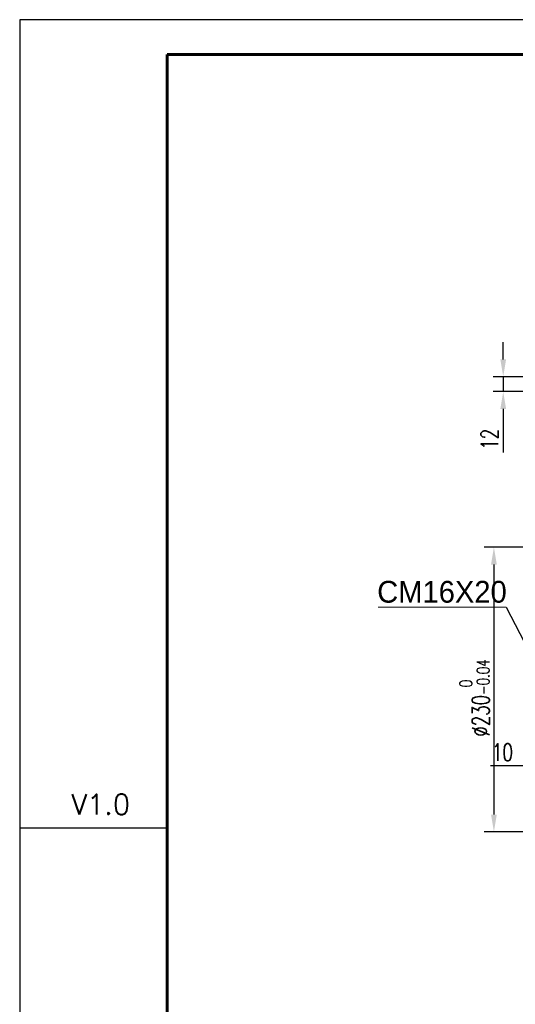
# Model space of a CAD drawing. Header units: inches. Extents: x 5451 to 9295, y -15947 to -4411.
# Tile 2 of 13: x 5451 to 5851, y -15436 to -14641. Entities that reach past the tile are written whole.
import ezdxf

# ---------------------------------------------------------------- set-up
doc = ezdxf.new("R2010")
doc.units = ezdxf.units.IN
doc.header["$MEASUREMENT"] = 0
for name, color, linetype in [('图框1', 18, 'Continuous'), ('尺寸线', 7, 'Continuous'), ('细实线', 7, 'Continuous')]:
    doc.layers.add(name, color=color, linetype=linetype)
doc.layers.add('图框2', color=7, linetype='Continuous', lineweight=60)
doc.styles.add('SLDTEXTSTYLE0', font='txt')
doc.styles.add('SLDTEXTSTYLE4', font='txt', dxfattribs={"bigfont": 'bigfont'})
doc.styles.add('wldj', font='txt.shx', dxfattribs={"width": 0.7, "bigfont": 'INTECAD.SHX'})
doc.dimstyles.new('半径标注', dxfattribs={"dimscale": 4, "dimtxt": 3.5, "dimasz": 3.5, "dimexe": 2, "dimexo": 0, "dimgap": 1, "dimtad": 1, "dimdec": 3, "dimdsep": 46, "dimtxsty": 'wldj', "dimcen": 0.09, "dimclrd": 1, "dimclre": 1, "dimclrt": 3, "dimazin": 2, "dimtfac": 0.7, "dimtdec": 3, "dimtmove": 0, "dimatfit": 3, "dimfxl": 1, "dimtzin": 0, "dimarcsym": 0})

# ---------------------------------------------------------------- blocks, each defined once
blk = doc.blocks.new('*D26')
at = {"color": 1, "lineweight": -2}
for p, q in [((5878.46, -15182.09), (5878.46, -15251.7)), ((5888.46, -15182.09), (5888.46, -15251.7)), ((5864.46, -15243.7), (5831.03, -15243.7)), ((5888.46, -15243.7), (5878.46, -15243.7)), ((5902.46, -15243.7), (5916.46, -15243.7))]:
    blk.add_line(p, q, dxfattribs=at)
at = {"color": 1}
for points in [[(5864.46, -15241.37), (5864.46, -15246.04), (5878.46, -15243.7)], [(5902.46, -15241.37), (5902.46, -15246.04), (5888.46, -15243.7)]]:
    blk.add_solid(points, dxfattribs=at)
at = {"layer": 'Defpoints', "color": 0}
for p in [(5878.46, -15182.09), (5888.46, -15182.09), (5878.46, -15243.7)]:
    blk.add_point(p, dxfattribs=at)
at = {"color": 3, "insert": (5840.74, -15232.7), "char_height": 14, "attachment_point": 5, "style": 'wldj'}
blk.add_mtext('10', dxfattribs=at)
blk = doc.blocks.new('*D43')
at = {"color": 1, "lineweight": -2}
for p, q in [((5984.46, -15067.09), (5825.77, -15067.09)), ((5833.77, -15081.09), (5833.77, -15283.09)), ((5984.46, -15297.09), (5825.77, -15297.09))]:
    blk.add_line(p, q, dxfattribs=at)
at = {"color": 1}
for points in [[(5831.44, -15081.09), (5836.1, -15081.09), (5833.77, -15067.09)], [(5831.44, -15283.09), (5836.1, -15283.09), (5833.77, -15297.09)]]:
    blk.add_solid(points, dxfattribs=at)
at = {"layer": 'Defpoints', "color": 0}
for p in [(5984.46, -15067.09), (5833.77, -15297.09), (5984.46, -15297.09)]:
    blk.add_point(p, dxfattribs=at)
at = {"color": 3, "insert": (5818.1, -15188.85), "char_height": 14, "attachment_point": 5, "rotation": 90, "style": 'wldj'}
blk.add_mtext('%%c230{\\H10;\\S 0^ -0.04;}', dxfattribs=at)
blk = doc.blocks.new('*D30')
at = {"color": 1, "lineweight": -2}
for p, q in [((5841.29, -14915.41), (5841.29, -14901.41)), ((5885.83, -14929.41), (5833.29, -14929.41)), ((5841.29, -14929.41), (5841.29, -14941.41)), ((5885.83, -14941.41), (5833.29, -14941.41)), ((5841.29, -14955.41), (5841.29, -14990.48))]:
    blk.add_line(p, q, dxfattribs=at)
at = {"color": 1}
for points in [[(5838.96, -14915.41), (5843.62, -14915.41), (5841.29, -14929.41)], [(5838.96, -14955.41), (5843.62, -14955.41), (5841.29, -14941.41)]]:
    blk.add_solid(points, dxfattribs=at)
at = {"layer": 'Defpoints', "color": 0}
for p in [(5885.83, -14929.41), (5841.29, -14941.41), (5885.83, -14941.41)]:
    blk.add_point(p, dxfattribs=at)
at = {"color": 3, "insert": (5830.29, -14979.94), "char_height": 14, "attachment_point": 5, "rotation": 90, "style": 'wldj'}
blk.add_mtext('12', dxfattribs=at)

msp = doc.modelspace()

# ---------------------------------------------------------------- linework, layer by layer
msp.add_lwpolyline([(5450.6862, -15947.4536), (7283.073, -15947.4536), (7283.073, -14641.0206), (5450.6862, -14641.0206)], close=True)
at = {"lineweight": 0, "extrusion": (0, 1, 0), "elevation": -15115.4224}
msp.add_lwpolyline([(-5740.3593, 0), (-5843.7899, 0)], dxfattribs=at)
at = {"layer": '图框2'}
for q in [(7248.7801, -14669.1557), (5569.8, -15918.7557)]:
    msp.add_line((5569.8, -14669.1557), q, dxfattribs=at)
at = {"layer": '尺寸线'}
msp.add_line((5843.7899, -15115.4224), (5878.0102, -15182.0904), dxfattribs=at)
at = {"layer": '细实线'}
msp.add_line((5569.8, -15293.9557), (5450.6862, -15293.9557), dxfattribs=at)

# ---------------------------------------------------------------- texts
at = {"insert": (5739.4764, -15094.3024), "char_height": 17.6, "width": 113.142857, "attachment_point": 1, "style": 'SLDTEXTSTYLE0'}
msp.add_mtext('CM16X20', dxfattribs=at)
at = {"layer": '图框1', "color": 7, "insert": (5463.3709, -15266.6208), "char_height": 16.29833, "attachment_point": 1, "style": 'SLDTEXTSTYLE4'}
msp.add_mtext('  V1.0', dxfattribs=at)

# ---------------------------------------------------------------- dimensions: what is measured, and where the dimension line sits
dim = msp.add_linear_dim(base=(5841.2916, -14941.4093), p1=(5885.8317, -14929.4093), p2=(5885.8317, -14941.4093), angle=90, dimstyle='半径标注')
dim.commit()
dim.dimension.update_dxf_attribs({"geometry": '*D30', "text_midpoint": (5830.2916, -14979.9426)})
dim = msp.add_linear_dim(base=(5833.77, -15297.0904), p1=(5984.4602, -15067.0904), p2=(5984.4602, -15297.0904), angle=90, text='%%c230{\\H10;\\S 0^ -0.04;}', dimstyle='半径标注')
dim.commit()
dim.dimension.update_dxf_attribs({"geometry": '*D43', "text_midpoint": (5833.77, -15188.8503), "dimtype": 160})
dim = msp.add_linear_dim(base=(5878.4602, -15243.7033), p1=(5888.4602, -15182.0904), p2=(5878.4602, -15182.0904), dimstyle='半径标注')
dim.commit()
dim.dimension.update_dxf_attribs({"geometry": '*D26', "text_midpoint": (5840.7435, -15243.7033), "dimtype": 160})

doc.saveas('drawing.dxf')
